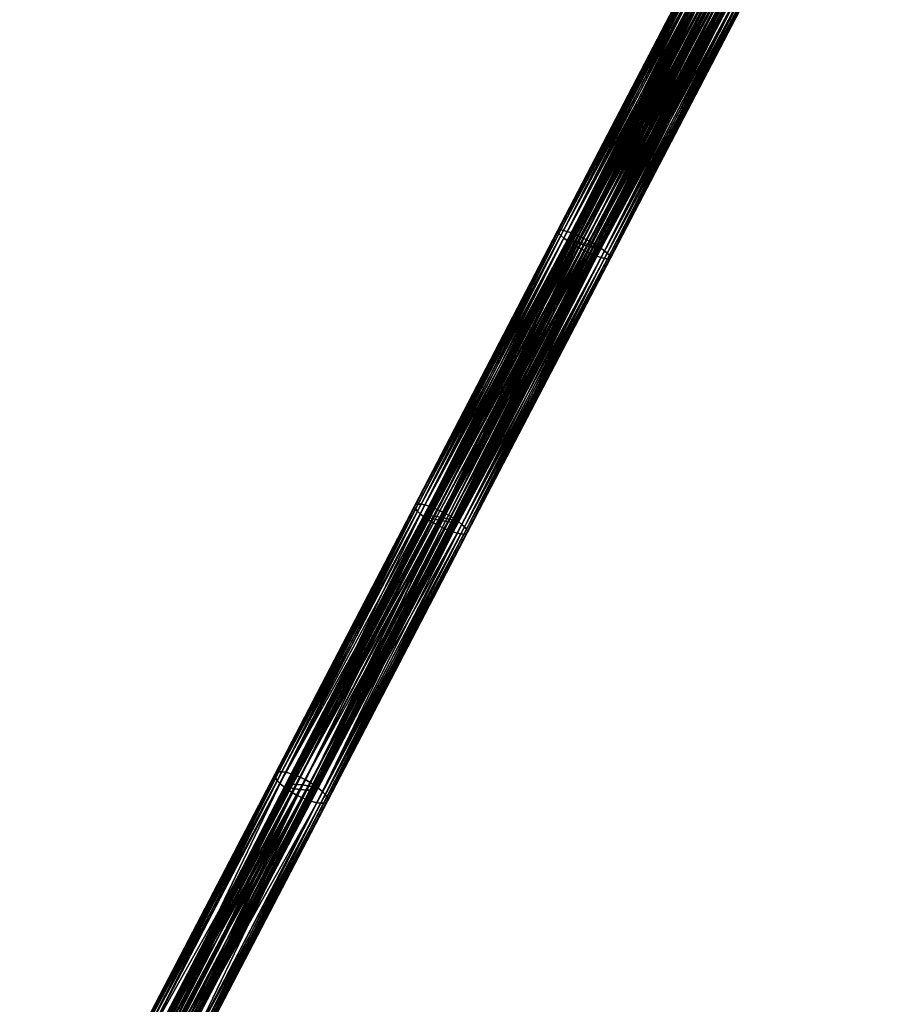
# Model space of a CAD drawing. Header units: centimetres. Extents: x -241 to 151, y -198 to 16.
# Tile 159 of 256: x -26 to -4, y -141 to -117. Entities that reach past the tile are written whole.
import ezdxf

# ---------------------------------------------------------------- set-up
doc = ezdxf.new("R2010")
doc.units = ezdxf.units.CM
doc.layers.add('957', color=7, linetype='Continuous', true_color=0x8d073a)

msp = doc.modelspace()

# ---------------------------------------------------------------- meshes
at = {"layer": '957', "color": 254, "true_color": 0xcad1ee}
mesh = msp.add_polyface(dxfattribs=at)
corners = [(-8.366, -115.714, 202.306), (-8.5, -115.646, 202.319), (-12.017, -122.721, 201.864), (-11.898, -122.492, 200.67), (-8.418, -115.49, 201.007), (-8.286, -115.561, 201.02), (-4.111, -108.84, 201.541), (-7.82, -115.92, 201.795), (-7.799, -115.912, 201.663), (-4.129, -108.841, 201.683), (-7.867, -115.915, 201.918), (-11.778, -122.563, 200.706), (-8.165, -115.63, 201.058), (-11.672, -122.632, 200.762), (-8.056, -115.695, 201.119), (-11.582, -122.697, 200.836), (-7.963, -115.756, 201.199), (-11.511, -122.756, 200.927), (-7.889, -115.809, 201.296), (-11.46, -122.808, 201.03), (-7.835, -115.854, 201.408), (-11.433, -122.85, 201.145), (-7.804, -115.889, 201.531), (-11.432, -122.88, 201.267), (-11.668, -122.863, 201.698), (-7.934, -115.897, 202.03), (-8.021, -115.866, 202.127), (-11.773, -122.826, 201.772), (-8.124, -115.825, 202.207), (-11.89, -122.779, 201.829), (-8.24, -115.774, 202.268), (-8.038, -115.715, 201.737), (-8.041, -115.713, 201.649), (-11.685, -122.639, 201.248), (-8.855, -115.428, 201.737), (-12.492, -122.43, 201.248), (-8.875, -115.419, 201.649), (-12.428, -122.455, 201.406), (-8.821, -115.442, 201.819), (-12.315, -122.491, 201.535), (-8.773, -115.46, 201.893), (-8.714, -115.483, 201.958), (-12.169, -122.534, 201.622), (-8.645, -115.508, 202.011), (-8.569, -115.535, 202.052), (-12.088, -122.556, 201.646), (-8.488, -115.565, 202.077), (-12.005, -122.578, 201.654), (-8.403, -115.595, 202.086), (-11.926, -122.598, 201.646), (-8.32, -115.624, 202.077), (-11.855, -122.615, 201.622), (-8.245, -115.65, 202.052), (-11.794, -122.629, 201.585), (-8.179, -115.672, 202.011), (-11.744, -122.639, 201.535), (-8.124, -115.69, 201.958), (-11.707, -122.645, 201.475), (-8.081, -115.704, 201.893), (-11.684, -122.648, 201.406), (-8.052, -115.712, 201.819), (-11.676, -122.646, 201.33), (-8.552, -115.422, 201.02), (-8.418, -115.49, 201.007), (-12.163, -122.354, 200.67), (-12.282, -122.583, 201.864), (-8.5, -115.646, 202.319), (-8.632, -115.575, 202.306), (-12.402, -122.512, 201.829), (-8.753, -115.506, 202.268), (-12.508, -122.443, 201.772), (-8.862, -115.44, 202.207), (-12.598, -122.378, 201.698), (-8.954, -115.38, 202.127), (-12.669, -122.319, 201.608), (-9.029, -115.326, 202.03), (-12.72, -122.268, 201.504), (-9.083, -115.281, 201.918), (-12.747, -122.226, 201.39), (-9.114, -115.247, 201.795), (-12.748, -122.195, 201.267), (-9.119, -115.224, 201.663), (-12.722, -122.178, 201.145), (-9.097, -115.215, 201.531), (-12.672, -122.176, 201.03), (-9.051, -115.221, 201.408), (-12.601, -122.188, 200.927), (-8.984, -115.239, 201.296), (-12.512, -122.212, 200.836), (-8.897, -115.269, 201.199), (-12.407, -122.249, 200.762), (-8.794, -115.311, 201.119), (-12.29, -122.296, 200.706), (-8.678, -115.362, 201.058), (-8.875, -115.419, 201.649), (-12.5, -122.423, 201.166), (-8.877, -115.416, 201.561), (-11.71, -122.628, 201.166), (-8.041, -115.713, 201.649), (-8.061, -115.704, 201.561), (-11.749, -122.614, 201.09), (-8.095, -115.69, 201.478), (-11.862, -122.578, 200.961), (-8.143, -115.671, 201.404), (-8.202, -115.649, 201.339), (-12.008, -122.535, 200.874), (-8.271, -115.624, 201.286), (-8.347, -115.596, 201.246), (-12.088, -122.513, 200.85), (-8.428, -115.567, 201.22), (-12.171, -122.491, 200.842), (-8.513, -115.537, 201.211), (-12.251, -122.471, 200.85), (-8.596, -115.508, 201.22), (-12.322, -122.454, 200.874), (-8.671, -115.482, 201.246), (-12.383, -122.44, 200.911), (-8.737, -115.46, 201.286), (-12.432, -122.43, 200.961), (-8.792, -115.442, 201.339), (-12.469, -122.423, 201.021), (-8.835, -115.428, 201.404), (-12.493, -122.421, 201.09), (-8.864, -115.419, 201.478)]
mesh.append_faces([[corners[k] for k in face] for face in [(0, 1, 2), (3, 4, 5), (6, 7, 8), (9, 10, 7), (11, 5, 12), (13, 12, 14), (15, 14, 16), (17, 16, 18), (19, 18, 20), (21, 20, 22), (23, 22, 8), (24, 25, 26), (27, 26, 28), (29, 28, 30), (2, 30, 0), (31, 32, 33), (34, 35, 36), (37, 34, 38), (39, 40, 41), (42, 43, 44), (45, 44, 46), (40, 39, 38), (43, 42, 41), (47, 46, 48), (49, 48, 50), (51, 50, 52), (53, 52, 54), (55, 54, 56), (57, 56, 58), (59, 58, 60), (61, 60, 31), (62, 63, 64), (65, 66, 67), (68, 67, 69), (70, 69, 71), (72, 71, 73), (74, 73, 75), (76, 75, 77), (78, 77, 79), (80, 79, 81), (82, 81, 83), (84, 83, 85), (86, 85, 87), (88, 87, 89), (90, 89, 91), (92, 91, 93), (64, 93, 62), (94, 95, 96), (97, 98, 99), (100, 99, 101), (102, 103, 104), (105, 106, 107), (108, 107, 109), (103, 102, 101), (106, 105, 104), (110, 109, 111), (112, 111, 113), (114, 113, 115), (116, 115, 117), (118, 117, 119), (120, 119, 121), (122, 121, 123), (95, 123, 96)]], dxfattribs={"color": 254})
mesh = msp.add_polyface(dxfattribs=at)
corners = [(-12.017, -122.721, 201.864), (-8.5, -115.646, 202.319), (-12.151, -122.655, 201.877), (-11.898, -122.492, 200.67), (-12.029, -122.42, 200.658), (-8.418, -115.49, 201.007), (-8.286, -115.561, 201.02), (-11.778, -122.563, 200.706), (-8.165, -115.63, 201.058), (-11.672, -122.632, 200.762), (-8.056, -115.695, 201.119), (-11.582, -122.697, 200.836), (-7.963, -115.756, 201.199), (-11.511, -122.756, 200.927), (-7.889, -115.809, 201.296), (-11.46, -122.808, 201.03), (-7.835, -115.854, 201.408), (-11.433, -122.85, 201.145), (-7.804, -115.889, 201.531), (-11.432, -122.88, 201.267), (-7.799, -115.912, 201.663), (-11.458, -122.897, 201.39), (-7.82, -115.92, 201.795), (-11.508, -122.899, 201.504), (-7.867, -115.915, 201.918), (-11.579, -122.887, 201.608), (-7.934, -115.897, 202.03), (-11.668, -122.863, 201.698), (-8.021, -115.866, 202.127), (-11.773, -122.826, 201.772), (-8.124, -115.825, 202.207), (-11.89, -122.779, 201.829), (-8.24, -115.774, 202.268), (-8.038, -115.715, 201.737), (-11.685, -122.639, 201.248), (-11.676, -122.646, 201.33), (-12.467, -122.441, 201.33), (-12.492, -122.43, 201.248), (-8.855, -115.428, 201.737), (-12.428, -122.455, 201.406), (-8.821, -115.442, 201.819), (-12.315, -122.491, 201.535), (-8.714, -115.483, 201.958), (-12.169, -122.534, 201.622), (-8.569, -115.535, 202.052), (-12.088, -122.556, 201.646), (-8.488, -115.565, 202.077), (-12.005, -122.578, 201.654), (-8.403, -115.595, 202.086), (-11.926, -122.598, 201.646), (-8.32, -115.624, 202.077), (-11.855, -122.615, 201.622), (-8.245, -115.65, 202.052), (-11.794, -122.629, 201.585), (-8.179, -115.672, 202.011), (-11.744, -122.639, 201.535), (-8.124, -115.69, 201.958), (-11.707, -122.645, 201.475), (-8.081, -115.704, 201.893), (-11.684, -122.648, 201.406), (-8.052, -115.712, 201.819), (-12.163, -122.354, 200.67), (-8.418, -115.49, 201.007), (-12.029, -122.42, 200.658), (-12.282, -122.583, 201.864), (-12.151, -122.655, 201.877), (-8.5, -115.646, 202.319), (-8.632, -115.575, 202.306), (-12.402, -122.512, 201.829), (-8.753, -115.506, 202.268), (-12.508, -122.443, 201.772), (-8.862, -115.44, 202.207), (-12.598, -122.378, 201.698), (-8.954, -115.38, 202.127), (-12.669, -122.319, 201.608), (-9.029, -115.326, 202.03), (-12.72, -122.268, 201.504), (-9.083, -115.281, 201.918), (-12.747, -122.226, 201.39), (-9.114, -115.247, 201.795), (-12.748, -122.195, 201.267), (-9.119, -115.224, 201.663), (-12.722, -122.178, 201.145), (-9.097, -115.215, 201.531), (-12.672, -122.176, 201.03), (-9.051, -115.221, 201.408), (-12.601, -122.188, 200.927), (-8.984, -115.239, 201.296), (-12.512, -122.212, 200.836), (-8.897, -115.269, 201.199), (-12.407, -122.249, 200.762), (-8.794, -115.311, 201.119), (-12.29, -122.296, 200.706), (-8.678, -115.362, 201.058), (-12.492, -122.43, 201.248), (-12.5, -122.423, 201.166), (-8.875, -115.419, 201.649), (-11.71, -122.628, 201.166), (-11.685, -122.639, 201.248), (-8.041, -115.713, 201.649), (-8.061, -115.704, 201.561), (-11.749, -122.614, 201.09), (-8.095, -115.69, 201.478), (-11.862, -122.578, 200.961), (-8.202, -115.649, 201.339), (-12.008, -122.535, 200.874), (-8.347, -115.596, 201.246), (-12.088, -122.513, 200.85), (-8.428, -115.567, 201.22), (-12.171, -122.491, 200.842), (-8.513, -115.537, 201.211), (-12.251, -122.471, 200.85), (-8.596, -115.508, 201.22), (-12.322, -122.454, 200.874), (-8.671, -115.482, 201.246), (-12.383, -122.44, 200.911), (-8.737, -115.46, 201.286), (-12.432, -122.43, 200.961), (-8.792, -115.442, 201.339), (-12.469, -122.423, 201.021), (-8.835, -115.428, 201.404), (-12.493, -122.421, 201.09), (-8.864, -115.419, 201.478)]
mesh.append_faces([[corners[k] for k in face] for face in [(0, 1, 2), (3, 4, 5), (6, 7, 3), (8, 9, 7), (10, 11, 9), (12, 13, 11), (14, 15, 13), (16, 17, 15), (18, 19, 17), (20, 21, 19), (21, 20, 22), (22, 23, 21), (23, 22, 24), (24, 25, 23), (25, 24, 26), (26, 27, 25), (28, 29, 27), (30, 31, 29), (32, 0, 31), (33, 34, 35), (36, 37, 38), (38, 39, 36), (40, 41, 39), (42, 43, 41), (44, 45, 43), (46, 47, 45), (48, 49, 47), (50, 51, 49), (52, 53, 51), (54, 55, 53), (56, 57, 55), (58, 59, 57), (60, 35, 59), (61, 62, 63), (64, 65, 66), (67, 68, 64), (69, 70, 68), (71, 72, 70), (73, 74, 72), (75, 76, 74), (77, 78, 76), (79, 80, 78), (81, 82, 80), (83, 84, 82), (85, 86, 84), (87, 88, 86), (89, 90, 88), (91, 92, 90), (93, 61, 92), (94, 95, 96), (97, 98, 99), (100, 101, 97), (102, 103, 101), (104, 105, 103), (106, 107, 105), (108, 109, 107), (110, 111, 109), (112, 113, 111), (114, 115, 113), (116, 117, 115), (118, 119, 117), (120, 121, 119), (122, 95, 121)]], dxfattribs={"color": 254})
mesh = msp.add_polyface(dxfattribs=at)
corners = [(-12.017, -122.721, 201.864), (-15.735, -129.535, 200.95), (-15.474, -129.655, 200.905), (-15.324, -129.367, 199.869), (-15.572, -129.222, 199.825), (-11.898, -122.492, 200.67), (-11.582, -122.697, 200.836), (-15.065, -129.574, 200.073), (-15.133, -129.509, 199.989), (-11.511, -122.756, 200.927), (-15.018, -129.632, 200.168), (-11.46, -122.808, 201.03), (-14.996, -129.681, 200.274), (-11.433, -122.85, 201.145), (-14.999, -129.72, 200.387), (-11.432, -122.88, 201.267), (-15.028, -129.744, 200.5), (-11.458, -122.897, 201.39), (-15.082, -129.754, 200.606), (-11.508, -122.899, 201.504), (-15.156, -129.749, 200.701), (-11.579, -122.887, 201.608), (-15.248, -129.73, 200.785), (-11.672, -122.632, 200.762), (-15.22, -129.439, 199.921), (-11.778, -122.563, 200.706), (-11.668, -122.863, 201.698), (-15.355, -129.699, 200.853), (-11.773, -122.826, 201.772), (-11.676, -122.646, 201.33), (-15.261, -129.436, 200.364), (-15.247, -129.447, 200.44), (-16.012, -129.324, 200.44), (-16.042, -129.311, 200.364), (-12.467, -122.441, 201.33), (-15.968, -129.339, 200.51), (-12.428, -122.455, 201.406), (-15.849, -129.37, 200.629), (-12.315, -122.491, 201.535), (-15.701, -129.403, 200.71), (-12.169, -122.534, 201.622), (-15.621, -129.418, 200.731), (-12.088, -122.556, 201.646), (-15.541, -129.432, 200.739), (-12.005, -122.578, 201.654), (-15.464, -129.443, 200.731), (-11.926, -122.598, 201.646), (-15.397, -129.451, 200.71), (-11.855, -122.615, 201.622), (-15.341, -129.457, 200.675), (-11.794, -122.629, 201.585), (-15.297, -129.459, 200.629), (-11.744, -122.639, 201.535), (-15.266, -129.458, 200.574), (-11.707, -122.645, 201.475), (-15.249, -129.454, 200.51), (-11.684, -122.648, 201.406), (-15.834, -129.101, 199.869), (-15.572, -129.222, 199.825), (-19.297, -135.751, 198.587), (-12.163, -122.354, 200.67), (-15.984, -129.39, 200.905), (-15.735, -129.535, 200.95), (-12.282, -122.583, 201.864), (-12.598, -122.378, 201.698), (-16.243, -129.183, 200.701), (-16.175, -129.247, 200.785), (-12.669, -122.319, 201.608), (-16.289, -129.125, 200.606), (-12.72, -122.268, 201.504), (-16.312, -129.075, 200.5), (-12.747, -122.226, 201.39), (-16.309, -129.037, 200.387), (-12.748, -122.195, 201.267), (-16.279, -129.012, 200.274), (-12.508, -122.443, 201.772), (-16.088, -129.317, 200.853), (-12.402, -122.512, 201.829), (-19.735, -135.891, 199.35), (-19.777, -135.826, 199.263), (-19.796, -135.769, 199.166), (-19.789, -135.723, 199.062), (-19.755, -135.691, 198.958), (-19.698, -135.674, 198.861), (-16.226, -129.003, 200.168), (-19.621, -135.672, 198.774), (-16.152, -129.008, 200.073), (-19.526, -135.685, 198.697), (-16.059, -129.026, 199.989), (-15.953, -129.058, 199.921), (-12.512, -122.212, 200.836), (-12.407, -122.249, 200.762), (-16.042, -129.311, 200.364), (-16.056, -129.301, 200.289), (-12.492, -122.43, 201.248), (-15.291, -129.423, 200.289), (-15.261, -129.436, 200.364), (-11.685, -122.639, 201.248), (-11.71, -122.628, 201.166), (-15.335, -129.409, 200.218), (-11.749, -122.614, 201.09), (-15.454, -129.377, 200.099), (-11.862, -122.578, 200.961), (-15.602, -129.345, 200.019), (-12.008, -122.535, 200.874), (-15.681, -129.33, 199.997), (-12.088, -122.513, 200.85), (-15.762, -129.316, 199.989), (-12.171, -122.491, 200.842), (-15.839, -129.305, 199.997), (-12.251, -122.471, 200.85), (-15.905, -129.296, 200.019), (-12.322, -122.454, 200.874), (-15.962, -129.291, 200.053), (-12.383, -122.44, 200.911), (-16.006, -129.289, 200.099), (-12.432, -122.43, 200.961), (-16.037, -129.29, 200.155), (-12.469, -122.423, 201.021), (-16.054, -129.294, 200.218), (-12.493, -122.421, 201.09)]
mesh.append_faces([[corners[k] for k in face] for face in [(0, 1, 2), (3, 4, 5), (6, 7, 8), (9, 10, 7), (11, 12, 10), (13, 14, 12), (15, 16, 14), (17, 18, 16), (19, 20, 18), (21, 22, 20), (23, 8, 24), (25, 24, 3), (26, 27, 22), (28, 2, 27), (29, 30, 31), (32, 33, 34), (34, 35, 32), (36, 37, 35), (38, 39, 37), (40, 41, 39), (42, 43, 41), (44, 45, 43), (46, 47, 45), (48, 49, 47), (50, 51, 49), (52, 53, 51), (54, 55, 53), (56, 31, 55), (57, 58, 59), (60, 58, 57), (61, 62, 63), (64, 65, 66), (67, 68, 65), (69, 70, 68), (71, 72, 70), (73, 74, 72), (75, 66, 76), (77, 76, 61), (78, 66, 65), (79, 65, 68), (80, 68, 70), (81, 70, 72), (82, 72, 74), (83, 74, 84), (85, 84, 86), (87, 86, 88), (59, 89, 57), (90, 89, 88), (91, 57, 89), (89, 59, 88), (92, 93, 94), (95, 96, 97), (98, 99, 95), (100, 101, 99), (102, 103, 101), (104, 105, 103), (106, 107, 105), (108, 109, 107), (110, 111, 109), (112, 113, 111), (114, 115, 113), (116, 117, 115), (118, 119, 117), (120, 93, 119)]], dxfattribs={"color": 254})
mesh = msp.add_polyface(dxfattribs=at)
corners = [(-15.324, -129.367, 199.869), (-11.898, -122.492, 200.67), (-11.778, -122.563, 200.706), (-12.017, -122.721, 201.864), (-15.474, -129.655, 200.905), (-11.89, -122.779, 201.829), (-12.151, -122.655, 201.877), (-15.735, -129.535, 200.95), (-15.572, -129.222, 199.825), (-12.029, -122.42, 200.658), (-15.065, -129.574, 200.073), (-11.582, -122.697, 200.836), (-11.511, -122.756, 200.927), (-15.018, -129.632, 200.168), (-11.46, -122.808, 201.03), (-14.996, -129.681, 200.274), (-11.433, -122.85, 201.145), (-14.999, -129.72, 200.387), (-11.432, -122.88, 201.267), (-15.028, -129.744, 200.5), (-11.458, -122.897, 201.39), (-15.082, -129.754, 200.606), (-11.508, -122.899, 201.504), (-15.156, -129.749, 200.701), (-11.579, -122.887, 201.608), (-15.248, -129.73, 200.785), (-11.668, -122.863, 201.698), (-15.133, -129.509, 199.989), (-11.672, -122.632, 200.762), (-15.22, -129.439, 199.921), (-15.355, -129.699, 200.853), (-11.773, -122.826, 201.772), (-11.676, -122.646, 201.33), (-11.685, -122.639, 201.248), (-15.261, -129.436, 200.364), (-12.467, -122.441, 201.33), (-16.042, -129.311, 200.364), (-12.492, -122.43, 201.248), (-15.968, -129.339, 200.51), (-12.428, -122.455, 201.406), (-15.849, -129.37, 200.629), (-12.315, -122.491, 201.535), (-15.701, -129.403, 200.71), (-12.169, -122.534, 201.622), (-15.621, -129.418, 200.731), (-12.088, -122.556, 201.646), (-15.541, -129.432, 200.739), (-12.005, -122.578, 201.654), (-15.464, -129.443, 200.731), (-11.926, -122.598, 201.646), (-15.397, -129.451, 200.71), (-11.855, -122.615, 201.622), (-15.341, -129.457, 200.675), (-11.794, -122.629, 201.585), (-15.297, -129.459, 200.629), (-11.744, -122.639, 201.535), (-15.266, -129.458, 200.574), (-11.707, -122.645, 201.475), (-15.249, -129.454, 200.51), (-11.684, -122.648, 201.406), (-15.247, -129.447, 200.44), (-15.984, -129.39, 200.905), (-12.282, -122.583, 201.864), (-12.402, -122.512, 201.829), (-12.163, -122.354, 200.67), (-15.834, -129.101, 199.869), (-12.29, -122.296, 200.706), (-12.029, -122.42, 200.658), (-15.572, -129.222, 199.825), (-15.735, -129.535, 200.95), (-12.151, -122.655, 201.877), (-16.243, -129.183, 200.701), (-12.598, -122.378, 201.698), (-12.669, -122.319, 201.608), (-16.289, -129.125, 200.606), (-12.72, -122.268, 201.504), (-16.312, -129.075, 200.5), (-12.747, -122.226, 201.39), (-16.309, -129.037, 200.387), (-12.748, -122.195, 201.267), (-16.279, -129.012, 200.274), (-12.722, -122.178, 201.145), (-16.226, -129.003, 200.168), (-12.672, -122.176, 201.03), (-16.152, -129.008, 200.073), (-12.601, -122.188, 200.927), (-16.059, -129.026, 199.989), (-12.512, -122.212, 200.836), (-16.175, -129.247, 200.785), (-12.508, -122.443, 201.772), (-16.088, -129.317, 200.853), (-15.953, -129.058, 199.921), (-12.407, -122.249, 200.762), (-12.492, -122.43, 201.248), (-16.056, -129.301, 200.289), (-12.5, -122.423, 201.166), (-15.291, -129.423, 200.289), (-11.685, -122.639, 201.248), (-11.71, -122.628, 201.166), (-15.335, -129.409, 200.218), (-11.749, -122.614, 201.09), (-15.454, -129.377, 200.099), (-11.862, -122.578, 200.961), (-15.602, -129.345, 200.019), (-12.008, -122.535, 200.874), (-15.681, -129.33, 199.997), (-12.088, -122.513, 200.85), (-15.762, -129.316, 199.989), (-12.171, -122.491, 200.842), (-15.839, -129.305, 199.997), (-12.251, -122.471, 200.85), (-15.905, -129.296, 200.019), (-12.322, -122.454, 200.874), (-15.962, -129.291, 200.053), (-12.383, -122.44, 200.911), (-16.006, -129.289, 200.099), (-12.432, -122.43, 200.961), (-16.037, -129.29, 200.155), (-12.469, -122.423, 201.021), (-16.054, -129.294, 200.218), (-12.493, -122.421, 201.09)]
mesh.append_faces([[corners[k] for k in face] for face in [(0, 1, 2), (3, 4, 5), (3, 6, 7), (1, 8, 9), (10, 11, 12), (13, 12, 14), (15, 14, 16), (17, 16, 18), (19, 18, 20), (21, 20, 22), (23, 22, 24), (25, 24, 26), (27, 28, 11), (29, 2, 28), (30, 26, 31), (4, 31, 5), (32, 33, 34), (35, 36, 37), (38, 35, 39), (40, 39, 41), (42, 41, 43), (44, 43, 45), (46, 45, 47), (48, 47, 49), (50, 49, 51), (52, 51, 53), (54, 53, 55), (56, 55, 57), (58, 57, 59), (60, 59, 32), (61, 62, 63), (64, 65, 66), (64, 67, 68), (62, 69, 70), (71, 72, 73), (74, 73, 75), (76, 75, 77), (78, 77, 79), (80, 79, 81), (81, 82, 80), (82, 81, 83), (83, 84, 82), (84, 83, 85), (85, 86, 84), (86, 85, 87), (88, 89, 72), (90, 63, 89), (91, 87, 92), (65, 92, 66), (93, 94, 95), (96, 97, 98), (99, 98, 100), (101, 100, 102), (103, 102, 104), (105, 104, 106), (107, 106, 108), (109, 108, 110), (111, 110, 112), (113, 112, 114), (115, 114, 116), (117, 116, 118), (119, 118, 120), (94, 120, 95)]], dxfattribs={"color": 254})
mesh = msp.add_polyface(dxfattribs=at)
corners = [(-15.474, -129.655, 200.905), (-15.735, -129.535, 200.95), (-18.976, -136.376, 199.537), (-18.789, -136.015, 198.587), (-15.572, -129.222, 199.825), (-15.324, -129.367, 199.869), (-19.035, -135.868, 198.546), (-18.603, -136.165, 198.697), (-15.22, -129.439, 199.921), (-15.133, -129.509, 199.989), (-18.538, -136.236, 198.774), (-15.065, -129.574, 200.073), (-18.495, -136.3, 198.861), (-15.018, -129.632, 200.168), (-18.477, -136.357, 198.958), (-14.996, -129.681, 200.274), (-18.484, -136.403, 199.062), (-14.999, -129.72, 200.387), (-18.518, -136.436, 199.166), (-15.028, -129.744, 200.5), (-18.575, -136.453, 199.263), (-15.082, -129.754, 200.606), (-18.652, -136.454, 199.35), (-15.156, -129.749, 200.701), (-18.747, -136.442, 199.426), (-15.248, -129.73, 200.785), (-15.355, -129.699, 200.853), (-19.427, -136.067, 199.17), (-16.012, -129.324, 200.44), (-15.968, -129.339, 200.51), (-15.247, -129.447, 200.44), (-15.261, -129.436, 200.364), (-18.756, -136.077, 199.036), (-19.51, -136.037, 199.036), (-16.042, -129.311, 200.364), (-18.995, -136.13, 199.38), (-15.621, -129.418, 200.731), (-15.541, -129.432, 200.739), (-19.302, -136.094, 199.279), (-15.849, -129.37, 200.629), (-19.152, -136.116, 199.353), (-15.701, -129.403, 200.71), (-18.922, -136.132, 199.373), (-15.464, -129.443, 200.731), (-18.859, -136.132, 199.353), (-15.397, -129.451, 200.71), (-18.808, -136.128, 199.321), (-15.341, -129.457, 200.675), (-18.769, -136.123, 199.279), (-15.297, -129.459, 200.629), (-18.743, -136.114, 199.229), (-15.266, -129.458, 200.574), (-18.732, -136.104, 199.17), (-15.249, -129.454, 200.51), (-18.736, -136.092, 199.106), (-19.297, -135.751, 198.587), (-15.572, -129.222, 199.825), (-19.035, -135.868, 198.546), (-19.484, -136.111, 199.537), (-15.735, -129.535, 200.95), (-15.984, -129.39, 200.905), (-19.67, -135.961, 199.426), (-16.088, -129.317, 200.853), (-16.175, -129.247, 200.785), (-19.735, -135.891, 199.35), (-16.243, -129.183, 200.701), (-19.777, -135.826, 199.263), (-16.289, -129.125, 200.606), (-19.796, -135.769, 199.166), (-16.312, -129.075, 200.5), (-19.789, -135.723, 199.062), (-16.309, -129.037, 200.387), (-19.755, -135.691, 198.958), (-16.279, -129.012, 200.274), (-19.698, -135.674, 198.861), (-16.226, -129.003, 200.168), (-19.621, -135.672, 198.774), (-16.152, -129.008, 200.073), (-19.526, -135.685, 198.697), (-16.059, -129.026, 199.989), (-16.042, -129.311, 200.364), (-19.531, -136.023, 198.967), (-16.056, -129.301, 200.289), (-18.84, -136.048, 198.903), (-15.291, -129.423, 200.289), (-15.335, -129.409, 200.218), (-18.756, -136.077, 199.036), (-15.261, -129.436, 200.364), (-19.272, -135.985, 198.693), (-15.681, -129.33, 199.997), (-15.762, -129.316, 199.989), (-18.965, -136.021, 198.793), (-15.454, -129.377, 200.099), (-19.114, -135.999, 198.72), (-15.602, -129.345, 200.019), (-19.345, -135.982, 198.7), (-15.839, -129.305, 199.997), (-19.408, -135.983, 198.72), (-15.905, -129.296, 200.019), (-19.459, -135.986, 198.751), (-15.962, -129.291, 200.053), (-19.498, -135.992, 198.793), (-16.006, -129.289, 200.099), (-19.523, -136, 198.844), (-16.037, -129.29, 200.155), (-19.535, -136.01, 198.903), (-16.054, -129.294, 200.218)]
mesh.append_faces([[corners[k] for k in face] for face in [(0, 1, 2), (3, 4, 5), (3, 6, 4), (7, 8, 9), (10, 9, 11), (8, 7, 5), (12, 11, 13), (14, 13, 15), (16, 15, 17), (18, 17, 19), (20, 19, 21), (22, 21, 23), (24, 23, 25), (2, 26, 0), (26, 2, 25), (27, 28, 29), (30, 31, 32), (28, 33, 34), (35, 36, 37), (38, 29, 39), (40, 39, 41), (42, 37, 43), (36, 35, 41), (44, 43, 45), (46, 45, 47), (48, 47, 49), (50, 49, 51), (52, 51, 53), (54, 53, 30), (55, 56, 57), (58, 59, 60), (61, 62, 63), (63, 64, 61), (62, 61, 60), (65, 66, 64), (67, 68, 66), (69, 70, 68), (71, 72, 70), (73, 74, 72), (75, 76, 74), (77, 78, 76), (79, 55, 78), (80, 81, 82), (83, 84, 85), (84, 86, 87), (88, 89, 90), (91, 85, 92), (93, 92, 94), (90, 95, 88), (95, 90, 96), (89, 88, 94), (96, 97, 95), (97, 96, 98), (98, 99, 97), (99, 98, 100), (100, 101, 99), (101, 100, 102), (102, 103, 101), (103, 102, 104), (104, 105, 103), (105, 104, 106), (106, 81, 105), (81, 106, 82)]], dxfattribs={"color": 254})
mesh = msp.add_polyface(dxfattribs=at)
corners = [(-18.976, -136.376, 199.537), (-15.735, -129.535, 200.95), (-19.238, -136.259, 199.577), (-22.157, -142.479, 196.902), (-19.035, -135.868, 198.546), (-18.789, -136.015, 198.587), (-15.324, -129.367, 199.869), (-18.603, -136.165, 198.697), (-15.133, -129.509, 199.989), (-18.538, -136.236, 198.774), (-15.065, -129.574, 200.073), (-18.495, -136.3, 198.861), (-15.018, -129.632, 200.168), (-18.477, -136.357, 198.958), (-14.996, -129.681, 200.274), (-18.484, -136.403, 199.062), (-21.977, -142.637, 197.002), (-14.999, -129.72, 200.387), (-18.518, -136.436, 199.166), (-15.028, -129.744, 200.5), (-18.575, -136.453, 199.263), (-15.082, -129.754, 200.606), (-18.652, -136.454, 199.35), (-15.156, -129.749, 200.701), (-18.747, -136.442, 199.426), (-15.248, -129.73, 200.785), (-18.736, -136.092, 199.106), (-18.756, -136.077, 199.036), (-22.155, -142.534, 197.307), (-15.247, -129.447, 200.44), (-19.427, -136.067, 199.17), (-19.51, -136.037, 199.036), (-16.012, -129.324, 200.44), (-22.883, -142.578, 197.307), (-15.701, -129.403, 200.71), (-18.995, -136.13, 199.38), (-19.152, -136.116, 199.353), (-15.968, -129.339, 200.51), (-19.302, -136.094, 199.279), (-15.849, -129.37, 200.629), (-15.541, -129.432, 200.739), (-18.922, -136.132, 199.373), (-22.659, -142.633, 197.528), (-22.507, -142.644, 197.595), (-15.464, -129.443, 200.731), (-18.859, -136.132, 199.353), (-15.397, -129.451, 200.71), (-18.808, -136.128, 199.321), (-15.341, -129.457, 200.675), (-18.769, -136.123, 199.279), (-15.297, -129.459, 200.629), (-18.743, -136.114, 199.229), (-15.266, -129.458, 200.574), (-18.732, -136.104, 199.17), (-15.249, -129.454, 200.51), (-22.178, -142.615, 197.566), (-22.144, -142.602, 197.528), (-22.124, -142.586, 197.482), (-22.119, -142.569, 197.429), (-22.129, -142.552, 197.37), (-19.297, -135.751, 198.587), (-19.035, -135.868, 198.546), (-22.663, -142.215, 196.902), (-19.484, -136.111, 199.537), (-19.238, -136.259, 199.577), (-15.735, -129.535, 200.95), (-15.984, -129.39, 200.905), (-19.67, -135.961, 199.426), (-23.069, -142.489, 197.665), (-23.13, -142.413, 197.596), (-19.735, -135.891, 199.35), (-23.169, -142.342, 197.516), (-19.777, -135.826, 199.263), (-23.184, -142.278, 197.428), (-19.796, -135.769, 199.166), (-23.173, -142.224, 197.334), (-19.789, -135.723, 199.062), (-23.135, -142.184, 197.239), (-19.755, -135.691, 198.958), (-23.074, -142.16, 197.151), (-19.698, -135.674, 198.861), (-22.993, -142.151, 197.072), (-19.621, -135.672, 198.774), (-22.896, -142.158, 197.002), (-19.526, -135.685, 198.697), (-19.51, -136.037, 199.036), (-19.531, -136.023, 198.967), (-16.042, -129.311, 200.364), (-22.909, -142.56, 197.244), (-18.84, -136.048, 198.903), (-18.756, -136.077, 199.036), (-15.291, -129.423, 200.289), (-22.248, -142.502, 197.185), (-15.602, -129.345, 200.019), (-19.272, -135.985, 198.693), (-19.114, -135.999, 198.72), (-15.335, -129.409, 200.218), (-18.965, -136.021, 198.793), (-15.454, -129.377, 200.099), (-22.379, -142.479, 197.086), (-22.531, -142.467, 197.019), (-22.685, -142.469, 196.995), (-22.755, -142.475, 197.001), (-19.345, -135.982, 198.7), (-22.814, -142.484, 197.019), (-19.408, -135.983, 198.72), (-22.86, -142.496, 197.048), (-19.459, -135.986, 198.751), (-22.894, -142.51, 197.086), (-19.498, -135.992, 198.793), (-22.913, -142.525, 197.132), (-19.523, -136, 198.844), (-22.919, -142.542, 197.185), (-19.535, -136.01, 198.903)]
mesh.append_faces([[corners[k] for k in face] for face in [(0, 1, 2), (3, 4, 5), (6, 7, 5), (8, 9, 7), (10, 11, 9), (12, 13, 11), (14, 15, 13), (16, 5, 7), (17, 18, 15), (19, 20, 18), (21, 22, 20), (23, 24, 22), (25, 0, 24), (26, 27, 28), (29, 27, 26), (30, 31, 32), (30, 33, 31), (34, 35, 36), (37, 38, 30), (39, 36, 38), (40, 41, 35), (42, 30, 38), (43, 38, 36), (44, 45, 41), (46, 47, 45), (48, 49, 47), (50, 51, 49), (52, 53, 51), (54, 26, 53), (55, 45, 47), (56, 47, 49), (57, 49, 51), (58, 51, 53), (59, 53, 26), (60, 61, 62), (63, 64, 65), (66, 67, 63), (68, 63, 67), (69, 67, 70), (71, 70, 72), (73, 72, 74), (75, 74, 76), (77, 76, 78), (79, 78, 80), (81, 80, 82), (83, 82, 84), (62, 84, 60), (85, 86, 87), (85, 88, 86), (89, 90, 91), (92, 90, 89), (93, 94, 95), (96, 97, 89), (98, 95, 97), (99, 89, 97), (100, 97, 95), (101, 95, 94), (102, 94, 103), (104, 103, 105), (106, 105, 107), (108, 107, 109), (110, 109, 111), (112, 111, 113), (88, 113, 86)]], dxfattribs={"color": 254})
mesh = msp.add_polyface(dxfattribs=at)
corners = [(-22.382, -142.911, 197.766), (-19.238, -136.259, 199.577), (-22.645, -142.798, 197.802), (-18.976, -136.376, 199.537), (-22.157, -142.479, 196.902), (-22.401, -142.329, 196.865), (-19.035, -135.868, 198.546), (-18.789, -136.015, 198.587), (-21.977, -142.637, 197.002), (-18.603, -136.165, 198.697), (-21.915, -142.713, 197.072), (-18.538, -136.236, 198.774), (-21.876, -142.784, 197.151), (-18.495, -136.3, 198.861), (-21.861, -142.848, 197.239), (-18.477, -136.357, 198.958), (-21.872, -142.902, 197.334), (-18.484, -136.403, 199.062), (-21.91, -142.942, 197.428), (-18.518, -136.436, 199.166), (-21.971, -142.966, 197.516), (-18.575, -136.453, 199.263), (-22.052, -142.975, 197.596), (-18.652, -136.454, 199.35), (-22.149, -142.968, 197.665), (-18.747, -136.442, 199.426), (-18.736, -136.092, 199.106), (-22.155, -142.534, 197.307), (-22.129, -142.552, 197.37), (-22.789, -142.61, 197.429), (-22.883, -142.578, 197.307), (-19.427, -136.067, 199.17), (-22.659, -142.633, 197.528), (-19.302, -136.094, 199.279), (-22.507, -142.644, 197.595), (-19.152, -136.116, 199.353), (-22.353, -142.642, 197.62), (-18.995, -136.13, 199.38), (-22.283, -142.636, 197.613), (-18.922, -136.132, 199.373), (-22.224, -142.627, 197.595), (-18.859, -136.132, 199.353), (-22.178, -142.615, 197.566), (-18.808, -136.128, 199.321), (-22.144, -142.602, 197.528), (-18.769, -136.123, 199.279), (-22.124, -142.586, 197.482), (-18.743, -136.114, 199.229), (-22.119, -142.569, 197.429), (-18.732, -136.104, 199.17), (-22.663, -142.215, 196.902), (-19.035, -135.868, 198.546), (-22.401, -142.329, 196.865), (-22.888, -142.647, 197.766), (-19.238, -136.259, 199.577), (-19.484, -136.111, 199.537), (-22.645, -142.798, 197.802), (-23.069, -142.489, 197.665), (-19.67, -135.961, 199.426), (-23.13, -142.413, 197.596), (-19.735, -135.891, 199.35), (-23.169, -142.342, 197.516), (-19.777, -135.826, 199.263), (-23.184, -142.278, 197.428), (-19.796, -135.769, 199.166), (-23.173, -142.224, 197.334), (-19.789, -135.723, 199.062), (-23.135, -142.184, 197.239), (-19.755, -135.691, 198.958), (-23.074, -142.16, 197.151), (-19.698, -135.674, 198.861), (-22.993, -142.151, 197.072), (-19.621, -135.672, 198.774), (-22.896, -142.158, 197.002), (-19.526, -135.685, 198.697), (-26.151, -148.41, 194.952), (-22.883, -142.578, 197.307), (-22.909, -142.56, 197.244), (-19.51, -136.037, 199.036), (-22.248, -142.502, 197.185), (-22.155, -142.534, 197.307), (-18.756, -136.077, 199.036), (-18.84, -136.048, 198.903), (-22.379, -142.479, 197.086), (-18.965, -136.021, 198.793), (-22.531, -142.467, 197.019), (-19.114, -135.999, 198.72), (-22.685, -142.469, 196.995), (-19.272, -135.985, 198.693), (-22.755, -142.475, 197.001), (-19.345, -135.982, 198.7), (-22.814, -142.484, 197.019), (-19.408, -135.983, 198.72), (-22.86, -142.496, 197.048), (-19.459, -135.986, 198.751), (-22.894, -142.51, 197.086), (-19.498, -135.992, 198.793), (-22.913, -142.525, 197.132), (-19.523, -136, 198.844), (-22.919, -142.542, 197.185), (-19.535, -136.01, 198.903)]
mesh.append_faces([[corners[k] for k in face] for face in [(0, 1, 2), (3, 1, 0), (4, 5, 6), (7, 8, 4), (9, 10, 8), (10, 9, 11), (11, 12, 10), (12, 11, 13), (13, 14, 12), (14, 13, 15), (15, 16, 14), (16, 15, 17), (17, 18, 16), (18, 17, 19), (19, 20, 18), (20, 19, 21), (21, 22, 20), (22, 21, 23), (23, 24, 22), (24, 23, 25), (25, 0, 24), (0, 25, 3), (26, 27, 28), (29, 30, 31), (31, 32, 29), (33, 34, 32), (35, 36, 34), (36, 35, 37), (37, 38, 36), (38, 37, 39), (39, 40, 38), (40, 39, 41), (41, 42, 40), (43, 44, 42), (45, 46, 44), (47, 48, 46), (49, 28, 48), (50, 51, 52), (53, 54, 55), (53, 56, 54), (55, 57, 53), (58, 59, 57), (60, 61, 59), (62, 63, 61), (64, 65, 63), (66, 67, 65), (68, 69, 67), (70, 71, 69), (72, 73, 71), (74, 50, 73), (75, 71, 73), (76, 77, 78), (79, 80, 81), (82, 83, 79), (84, 85, 83), (86, 87, 85), (88, 89, 87), (90, 91, 89), (92, 93, 91), (94, 95, 93), (96, 97, 95), (98, 99, 97), (100, 77, 99)]], dxfattribs={"color": 254})

doc.saveas('drawing.dxf')
